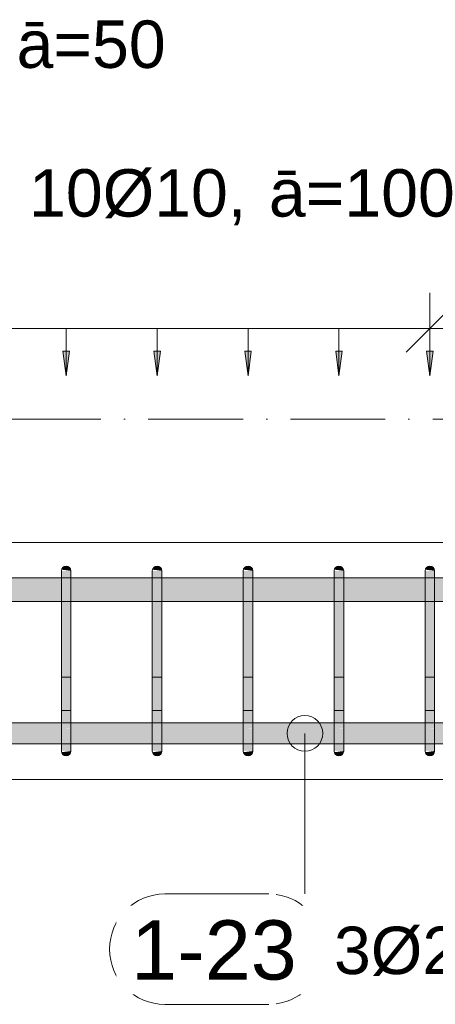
# Model space of a CAD drawing. Header units: millimetres. Extents: x 4307 to 42792, y 1610 to 10025.
# Tile 139 of 256: x 21221 to 21659, y 5383 to 6421. Entities that reach past the tile are written whole.
import ezdxf

# ---------------------------------------------------------------- set-up
doc = ezdxf.new("R2010")
doc.units = ezdxf.units.MM
doc.linetypes.add('Čerchovaná', pattern=[150, 100, -25, 0, -25])
for name, color, linetype, lineweight in [('A-ANNO-DIMS', 211, 'Continuous', 5), ('A-ANNO-DIMS-25', 211, 'Continuous', 5), ('A-FLOR-LEVL', 51, 'Continuous', 5), ('S-BEAM', 12, 'Continuous', 9), ('S-RBAR', 171, 'Continuous', 5), ('S-RBAR-IDEN', 171, 'Continuous', 5)]:
    doc.layers.add(name, color=color, linetype=linetype, lineweight=lineweight)
doc.styles.add('Arial', font='arial.ttf', dxfattribs={"height": 50})
doc.styles.add('Arial_1', font='arial.ttf', dxfattribs={"height": 62.5})
doc.styles.add('ISOCPEUR_2', font='isocpeur.ttf', dxfattribs={"width": 0.8, "height": 50})
doc.dimstyles.new('Vnitřní', dxfattribs={"dimscale": 304.8, "dimtxt": 49.799059, "dimasz": 0.164042, "dimexe": 0.123031, "dimexo": 0.0625, "dimgap": 0, "dimtad": 1, "dimdec": 0, "dimzin": 0, "dimdsep": 46, "dimtxsty": 'ISOCPEUR_2', "dimblk1": 'OBLIQUE', "dimblk2": 'OBLIQUE', "dimsah": 1, "dimcen": 0.09, "dimdle": 0.123031, "dimazin": 0, "dimtfac": 1, "dimtdec": 4, "dimtix": 1, "dimtmove": 0, "dimatfit": 3, "dimfxl": 0.123031, "dimfxlon": 1, "dimtvp": 1, "dimtolj": 1, "dimtzin": 0, "dimarcsym": 2})
doc.dimstyles.new('Výztuž_kusy__řezy__2', dxfattribs={"dimscale": 304.8, "dimtxt": 0.18, "dimasz": 0, "dimexe": 0, "dimexo": 0.0625, "dimgap": 0.082021, "dimtad": 1, "dimdec": 0, "dimzin": 0, "dimdsep": 46, "dimtxsty": 'Arial_1', "dimblk1": 'NONE', "dimblk2": 'NONE', "dimsah": 1, "dimcen": 0.09, "dimazin": 0, "dimtfac": 1, "dimtdec": 4, "dimtix": 1, "dimtmove": 0, "dimatfit": 3, "dimfxl": 0.164042, "dimfxlon": 1, "dimtvp": 1, "dimtfill": 1, "dimtolj": 1, "dimtzin": 0, "dimarcsym": 2})

# ---------------------------------------------------------------- blocks, each defined once
blk = doc.blocks.new('DIMBLOCK382-V1')
at = {"layer": 'A-ANNO-DIMS-25'}
for points in [[(21557.6, 6045.5), (21561.1, 6071.8), (21554.2, 6071.8)], [(21653.6, 6045.5), (21657, 6071.8), (21650.1, 6071.8)]]:
    blk.add_hatch(color=256, dxfattribs=at).paths.add_polyline_path(points)
for p, q in [((21653.6, 6095.5), (21557.6, 6095.5)), ((21557.6, 6095.5), (21557.6, 6095.5)), ((21557.6, 6095.5), (21557.6, 6045.5)), ((21653.6, 6095.5), (21653.6, 6095.5)), ((21653.6, 6095.5), (21653.6, 6045.5)), ((21561.1, 6071.8), (21554.2, 6071.8)), ((21554.2, 6071.8), (21557.6, 6045.5)), ((21557.6, 6045.5), (21561.1, 6071.8)), ((21657, 6071.8), (21650.1, 6071.8)), ((21650.1, 6071.8), (21653.6, 6045.5)), ((21653.6, 6045.5), (21657, 6071.8))]:
    blk.add_line(p, q, dxfattribs=at)
blk = doc.blocks.new('_None')
blk = doc.blocks.new('DIMBLOCK383-V1')
at = {"layer": 'A-ANNO-DIMS-25'}
for points in [[(21461.7, 6045.5), (21465.1, 6071.8), (21458.2, 6071.8)], [(21557.6, 6045.5), (21561.1, 6071.8), (21554.2, 6071.8)]]:
    blk.add_hatch(color=256, dxfattribs=at).paths.add_polyline_path(points)
for p, q in [((21557.6, 6095.5), (21461.7, 6095.5)), ((21461.7, 6095.5), (21461.7, 6095.5)), ((21461.7, 6095.5), (21461.7, 6045.5)), ((21557.6, 6095.5), (21557.6, 6095.5)), ((21557.6, 6095.5), (21557.6, 6045.5)), ((21465.1, 6071.8), (21458.2, 6071.8)), ((21458.2, 6071.8), (21461.7, 6045.5)), ((21461.7, 6045.5), (21465.1, 6071.8)), ((21561.1, 6071.8), (21554.2, 6071.8)), ((21554.2, 6071.8), (21557.6, 6045.5)), ((21557.6, 6045.5), (21561.1, 6071.8))]:
    blk.add_line(p, q, dxfattribs=at)
blk = doc.blocks.new('DIMBLOCK384-V1')
at = {"layer": 'A-ANNO-DIMS-25'}
for points in [[(21365.7, 6045.5), (21369.2, 6071.8), (21362.3, 6071.8)], [(21461.7, 6045.5), (21465.1, 6071.8), (21458.2, 6071.8)]]:
    blk.add_hatch(color=256, dxfattribs=at).paths.add_polyline_path(points)
for p, q in [((21461.7, 6095.5), (21365.7, 6095.5)), ((21365.7, 6095.5), (21365.7, 6095.5)), ((21365.7, 6095.5), (21365.7, 6045.5)), ((21461.7, 6095.5), (21461.7, 6095.5)), ((21461.7, 6095.5), (21461.7, 6045.5)), ((21369.2, 6071.8), (21362.3, 6071.8)), ((21362.3, 6071.8), (21365.7, 6045.5)), ((21365.7, 6045.5), (21369.2, 6071.8)), ((21465.1, 6071.8), (21458.2, 6071.8)), ((21458.2, 6071.8), (21461.7, 6045.5)), ((21461.7, 6045.5), (21465.1, 6071.8))]:
    blk.add_line(p, q, dxfattribs=at)
blk = doc.blocks.new('DIMBLOCK385-V1')
at = {"layer": 'A-ANNO-DIMS-25'}
for points in [[(21269.8, 6045.5), (21273.2, 6071.8), (21266.3, 6071.8)], [(21365.7, 6045.5), (21369.2, 6071.8), (21362.3, 6071.8)]]:
    blk.add_hatch(color=256, dxfattribs=at).paths.add_polyline_path(points)
for p, q in [((21365.7, 6095.5), (21269.8, 6095.5)), ((21269.8, 6095.5), (21269.8, 6095.5)), ((21269.8, 6095.5), (21269.8, 6045.5)), ((21365.7, 6095.5), (21365.7, 6095.5)), ((21365.7, 6095.5), (21365.7, 6045.5)), ((21273.2, 6071.8), (21266.3, 6071.8)), ((21266.3, 6071.8), (21269.8, 6045.5)), ((21269.8, 6045.5), (21273.2, 6071.8)), ((21369.2, 6071.8), (21362.3, 6071.8)), ((21362.3, 6071.8), (21365.7, 6045.5)), ((21365.7, 6045.5), (21369.2, 6071.8))]:
    blk.add_line(p, q, dxfattribs=at)
blk = doc.blocks.new('DIMBLOCK386-V1')
at = {"layer": 'A-ANNO-DIMS-25'}
for points in [[(21173.8, 6045.5), (21177.3, 6071.8), (21170.4, 6071.8)], [(21269.8, 6045.5), (21273.2, 6071.8), (21266.3, 6071.8)]]:
    blk.add_hatch(color=256, dxfattribs=at).paths.add_polyline_path(points)
for p, q in [((21269.8, 6095.5), (21173.8, 6095.5)), ((21173.8, 6095.5), (21173.8, 6095.5)), ((21173.8, 6095.5), (21173.8, 6045.5)), ((21269.8, 6095.5), (21269.8, 6095.5)), ((21269.8, 6095.5), (21269.8, 6045.5)), ((21177.3, 6071.8), (21170.4, 6071.8)), ((21170.4, 6071.8), (21173.8, 6045.5)), ((21173.8, 6045.5), (21177.3, 6071.8)), ((21273.2, 6071.8), (21266.3, 6071.8)), ((21266.3, 6071.8), (21269.8, 6045.5)), ((21269.8, 6045.5), (21273.2, 6071.8))]:
    blk.add_line(p, q, dxfattribs=at)
blk = doc.blocks.new('DIMBLOCK391-V1')
at = {"layer": 'A-ANNO-DIMS-25'}
for points in [[(20790, 6045.5), (20793.5, 6071.8), (20786.5, 6071.8)], [(20886, 6045.5), (20889.4, 6071.8), (20882.5, 6071.8)], [(20981.9, 6045.5), (20985.4, 6071.8), (20978.4, 6071.8)], [(21077.9, 6045.5), (21081.3, 6071.8), (21074.4, 6071.8)], [(21173.8, 6045.5), (21177.3, 6071.8), (21170.4, 6071.8)], [(21269.8, 6045.5), (21273.2, 6071.8), (21266.3, 6071.8)], [(21365.7, 6045.5), (21369.2, 6071.8), (21362.3, 6071.8)], [(21461.7, 6045.5), (21465.1, 6071.8), (21458.2, 6071.8)], [(21557.6, 6045.5), (21561.1, 6071.8), (21554.2, 6071.8)], [(21653.6, 6045.5), (21657, 6071.8), (21650.1, 6071.8)]]:
    blk.add_hatch(color=256, dxfattribs=at).paths.add_polyline_path(points)
for p, q in [((21653.6, 6095.5), (20790, 6095.5)), ((20886, 6095.5), (20790, 6095.5)), ((20790, 6095.5), (20790, 6095.5)), ((20790, 6095.5), (20790, 6045.5)), ((20981.9, 6095.5), (20886, 6095.5)), ((20886, 6095.5), (20886, 6095.5)), ((20886, 6095.5), (20886, 6045.5)), ((21077.9, 6095.5), (20981.9, 6095.5)), ((20981.9, 6095.5), (20981.9, 6095.5)), ((20981.9, 6095.5), (20981.9, 6045.5)), ((21173.8, 6095.5), (21077.9, 6095.5)), ((21077.9, 6095.5), (21077.9, 6095.5)), ((21077.9, 6095.5), (21077.9, 6045.5)), ((21269.8, 6095.5), (21173.8, 6095.5)), ((21173.8, 6095.5), (21173.8, 6095.5)), ((21173.8, 6095.5), (21173.8, 6045.5)), ((21365.7, 6095.5), (21269.8, 6095.5)), ((21269.8, 6095.5), (21269.8, 6095.5)), ((21269.8, 6095.5), (21269.8, 6045.5)), ((21461.7, 6095.5), (21365.7, 6095.5)), ((21365.7, 6095.5), (21365.7, 6095.5)), ((21365.7, 6095.5), (21365.7, 6045.5)), ((21557.6, 6095.5), (21461.7, 6095.5)), ((21461.7, 6095.5), (21461.7, 6095.5)), ((21461.7, 6095.5), (21461.7, 6045.5)), ((21653.6, 6095.5), (21557.6, 6095.5)), ((21557.6, 6095.5), (21557.6, 6095.5)), ((21557.6, 6095.5), (21557.6, 6045.5)), ((21653.6, 6095.5), (21653.6, 6095.5)), ((21653.6, 6095.5), (21653.6, 6045.5)), ((20793.5, 6071.8), (20786.5, 6071.8)), ((20786.5, 6071.8), (20790, 6045.5)), ((20790, 6045.5), (20793.5, 6071.8)), ((20889.4, 6071.8), (20882.5, 6071.8)), ((20882.5, 6071.8), (20886, 6045.5)), ((20886, 6045.5), (20889.4, 6071.8)), ((20985.4, 6071.8), (20978.4, 6071.8)), ((20978.4, 6071.8), (20981.9, 6045.5)), ((20981.9, 6045.5), (20985.4, 6071.8)), ((21081.3, 6071.8), (21074.4, 6071.8)), ((21074.4, 6071.8), (21077.9, 6045.5)), ((21077.9, 6045.5), (21081.3, 6071.8)), ((21177.3, 6071.8), (21170.4, 6071.8)), ((21170.4, 6071.8), (21173.8, 6045.5)), ((21173.8, 6045.5), (21177.3, 6071.8)), ((21273.2, 6071.8), (21266.3, 6071.8)), ((21266.3, 6071.8), (21269.8, 6045.5)), ((21269.8, 6045.5), (21273.2, 6071.8)), ((21369.2, 6071.8), (21362.3, 6071.8)), ((21362.3, 6071.8), (21365.7, 6045.5)), ((21365.7, 6045.5), (21369.2, 6071.8)), ((21465.1, 6071.8), (21458.2, 6071.8)), ((21458.2, 6071.8), (21461.7, 6045.5)), ((21461.7, 6045.5), (21465.1, 6071.8)), ((21561.1, 6071.8), (21554.2, 6071.8)), ((21554.2, 6071.8), (21557.6, 6045.5)), ((21557.6, 6045.5), (21561.1, 6071.8)), ((21657, 6071.8), (21650.1, 6071.8)), ((21650.1, 6071.8), (21653.6, 6045.5)), ((21653.6, 6045.5), (21657, 6071.8))]:
    blk.add_line(p, q, dxfattribs=at)
blk = doc.blocks.new('DIMBLOCK434-V1')
at = {"layer": 'A-ANNO-DIMS-25'}
for p, q in [((21653.6, 6095.5), (21653.6, 6133)), ((21812.9, 6095.5), (21812.9, 6133)), ((21653.6, 6095.5), (21678.6, 6120.5)), ((21812.9, 6095.5), (21837.9, 6120.5)), ((21616.1, 6095.5), (21850.4, 6095.5)), ((21653.6, 6095.5), (21628.6, 6070.5)), ((21653.6, 6095.5), (21653.6, 6058)), ((21812.9, 6095.5), (21787.9, 6070.5)), ((21812.9, 6095.5), (21812.9, 6058))]:
    blk.add_line(p, q, dxfattribs=at)
at = {"layer": 'A-ANNO-DIMS-25', "color": 0, "insert": (21695.4, 6160.8), "char_height": 50, "width": 90.788, "attachment_point": 1, "line_spacing_factor": 1.149209, "style": 'ISOCPEUR_2'}
blk.add_mtext('159', dxfattribs=at)
blk = doc.blocks.new('_Oblique')
at = {"color": 0, "linetype": 'ByBlock', "lineweight": -2}
blk.add_line((-0.5, -0.5), (0.5, 0.5), dxfattribs=at)
blk = doc.blocks.new('Popisek výztuže - _Typ_ množství_PRAVÝ-500031-V1')
at = {"layer": 'S-RBAR-IDEN'}
for p, q in [((6694.5, 8583.8), (6584.8, 8583.8)), ((6584.8, 8467.4), (6694.5, 8467.4))]:
    blk.add_line(p, q, dxfattribs=at)
for centre, start, end in [((6584.8, 8525.6), 90, 270), ((6694.5, 8525.6), 277.6434, 82.3566)]:
    blk.add_arc(centre, 58.2, start, end, dxfattribs=at)

msp = doc.modelspace()

# ---------------------------------------------------------------- hatches: boundary and pattern name
at = {"layer": 'S-RBAR'}
for points in [[(21274.8, 5815), (21274.8, 5840), (21264.8, 5840), (21264.8, 5815)], [(21274.8, 5840), (21274.6, 5841.3), (21274.1, 5842.5), (21273.3, 5843.5), (21272.3, 5844.3), (21271.1, 5844.8), (21269.8, 5845), (21268.5, 5844.8), (21267.3, 5844.3), (21266.2, 5843.5), (21265.4, 5842.5), (21264.9, 5841.3), (21274.6, 5840)], [(21360.7, 5815), (21370.7, 5815), (21370.7, 5840), (21360.7, 5840), (21360.7, 5819.5)], [(21370.7, 5840), (21370.5, 5841.3), (21369.6, 5843), (21369.3, 5843.5), (21368.2, 5844.3), (21367, 5844.8), (21365.7, 5845), (21364.4, 5844.8), (21363.2, 5844.3), (21362.2, 5843.5), (21361.4, 5842.5), (21360.9, 5841.3), (21369.6, 5840.1)], [(21466.7, 5815), (21466.7, 5840), (21456.7, 5840), (21456.7, 5815)], [(21466.7, 5840), (21466.5, 5841.3), (21466, 5842.5), (21465.2, 5843.5), (21464.2, 5844.3), (21463, 5844.8), (21461.7, 5845), (21460.4, 5844.8), (21459.2, 5844.3), (21458.1, 5843.5), (21457.3, 5842.5), (21456.8, 5841.3), (21466.5, 5840)], [(21562.6, 5815), (21562.6, 5840), (21552.6, 5840), (21552.6, 5815)], [(21562.6, 5840), (21562.5, 5841.3), (21562, 5842.5), (21561.2, 5843.5), (21560.1, 5844.3), (21558.9, 5844.8), (21557.6, 5845), (21556.3, 5844.8), (21555.1, 5844.3), (21554.1, 5843.5), (21553.3, 5842.5), (21552.8, 5841.3), (21562.5, 5840)], [(21658.6, 5815), (21658.6, 5840), (21648.6, 5840), (21648.6, 5815)], [(21658.6, 5840), (21658.4, 5841.3), (21657.9, 5842.5), (21657.1, 5843.5), (21656.1, 5844.3), (21654.9, 5844.8), (21653.6, 5845), (21652.3, 5844.8), (21651.1, 5844.3), (21650, 5843.5), (21649.2, 5842.5), (21648.7, 5841.3), (21658.4, 5840)], [(21274.8, 5675), (21274.8, 5815), (21264.8, 5815), (21264.8, 5675)], [(21369.6, 5675), (21370.7, 5675), (21370.7, 5815), (21360.7, 5815), (21360.7, 5675)], [(21456.7, 5675), (21466.7, 5675), (21466.7, 5815), (21456.7, 5815), (21456.7, 5690.4)], [(21562.6, 5675), (21562.6, 5815), (21552.6, 5815), (21552.6, 5675)], [(21658.6, 5675), (21658.6, 5815), (21648.6, 5815), (21648.6, 5675)], [(21269.8, 5645), (21271.1, 5645.2), (21272.3, 5645.7), (21273.3, 5646.5), (21274.1, 5647.5), (21274.6, 5648.7), (21274.6, 5650), (21264.9, 5648.7), (21265.4, 5647.5), (21266.2, 5646.5), (21267.3, 5645.7), (21268.5, 5645.2)], [(21365.7, 5645), (21367, 5645.2), (21368.2, 5645.7), (21369.6, 5647), (21370, 5647.5), (21370.5, 5648.7), (21370.7, 5650), (21360.9, 5648.7), (21361.4, 5647.5), (21362.2, 5646.5), (21363.2, 5645.7), (21364.4, 5645.2)], [(21461.7, 5645), (21463, 5645.2), (21464.2, 5645.7), (21465.2, 5646.5), (21466, 5647.5), (21466.5, 5648.7), (21466.5, 5650), (21456.8, 5648.7), (21457.3, 5647.5), (21458.1, 5646.5), (21459.2, 5645.7), (21460.4, 5645.2)], [(21557.6, 5645), (21558.9, 5645.2), (21560.1, 5645.7), (21561.2, 5646.5), (21562, 5647.5), (21562.5, 5648.7), (21562.5, 5650), (21552.8, 5648.7), (21553.3, 5647.5), (21554.1, 5646.5), (21555.1, 5645.7), (21556.3, 5645.2)], [(21653.6, 5645), (21654.9, 5645.2), (21656.1, 5645.7), (21657.1, 5646.5), (21657.9, 5647.5), (21658.4, 5648.7), (21658.4, 5650), (21648.7, 5648.7), (21649.2, 5647.5), (21650, 5646.5), (21651.1, 5645.7), (21652.3, 5645.2)]]:
    msp.add_hatch(color=7, dxfattribs=at).paths.add_polyline_path(points)
h = msp.add_hatch(color=7, dxfattribs=at)
h.paths.add_polyline_path([(19547, 5807.8), (19547, 5832.8), (19460.9, 5832.8), (19460.9, 5807.8), (19484.8, 5807.8)])
h.paths.add_polyline_path([(22355.4, 5807.8), (22355.4, 5832.8), (22182.9, 5832.8), (22182.9, 5807.8), (22351.3, 5807.8)])
h.paths.add_polyline_path([(17685, 5807.8), (17848.6, 5807.8), (17848.6, 5832.8), (17685, 5832.8)])
h.paths.add_polyline_path([(19563.4, 5807.8), (19643, 5807.8), (19643, 5832.8), (19557, 5832.8), (19557, 5807.8)])
h.paths.add_polyline_path([(19653, 5807.8), (19739, 5807.8), (19739, 5832.8), (19653, 5832.8), (19653, 5815)])
h.paths.add_polyline_path([(19749, 5807.8), (19835, 5807.8), (19835, 5832.8), (19749, 5832.8), (19749, 5815)])
h.paths.add_polyline_path([(21055.5, 5807.8), (21072.9, 5807.8), (21072.9, 5832.8), (20986.9, 5832.8), (20986.9, 5807.8)])
h.paths.add_polyline_path([(22172.9, 5807.8), (22172.9, 5832.8), (22000.4, 5832.8), (22000.4, 5807.8), (22155, 5807.8)])
h.paths.add_polyline_path([(19450.9, 5807.8), (19450.9, 5832.8), (19364.9, 5832.8), (19364.9, 5807.8), (19406.3, 5807.8)])
h.paths.add_polyline_path([(17858.6, 5807.8), (18037.7, 5807.8), (18037.7, 5832.8), (17858.6, 5832.8), (17858.6, 5815)])
h.paths.add_polyline_path([(19845, 5807.8), (19935, 5807.8), (19935, 5832.8), (19845, 5832.8), (19845, 5815)])
h.paths.add_polyline_path([(18596.8, 5807.8), (18682.8, 5807.8), (18682.8, 5832.8), (18596.8, 5832.8), (18596.8, 5815)])
h.paths.add_polyline_path([(19945, 5807.8), (19985, 5807.8), (19985, 5832.8), (19945, 5832.8), (19945, 5815)])
h.paths.add_polyline_path([(21082.9, 5807.8), (21168.8, 5807.8), (21168.8, 5832.8), (21082.9, 5832.8), (21082.9, 5815)])
h.paths.add_polyline_path([(19354.9, 5807.8), (19354.9, 5832.8), (19268.9, 5832.8), (19268.9, 5807.8), (19327.8, 5807.8)])
h.paths.add_polyline_path([(18542.4, 5807.8), (18586.8, 5807.8), (18586.8, 5832.8), (18425.9, 5832.8), (18425.9, 5807.8), (18463.9, 5807.8)])
h.paths.add_polyline_path([(21990.4, 5807.8), (21990.4, 5832.8), (21817.9, 5832.8), (21817.9, 5807.8), (21958.6, 5807.8)])
h.paths.add_polyline_path([(19995, 5807.8), (20035, 5807.8), (20035, 5832.8), (19995, 5832.8), (19995, 5815)])
h.paths.add_polyline_path([(20045, 5807.8), (20085, 5807.8), (20085, 5832.8), (20045, 5832.8), (20045, 5815)])
h.paths.add_polyline_path([(21178.8, 5807.8), (21264.8, 5807.8), (21264.8, 5832.8), (21178.8, 5832.8), (21178.8, 5815)])
h.paths.add_polyline_path([(21807.9, 5807.8), (21807.9, 5832.8), (21658.6, 5832.8), (21658.6, 5807.8), (21801.6, 5807.8)])
h.paths.add_polyline_path([(19258.9, 5807.8), (19258.9, 5832.8), (19172.9, 5832.8), (19172.9, 5807.8), (19249.2, 5807.8)])
h.paths.add_polyline_path([(18047.7, 5807.8), (18226.8, 5807.8), (18226.8, 5832.8), (18047.7, 5832.8), (18047.7, 5815)])
h.paths.add_polyline_path([(20095, 5807.8), (20135, 5807.8), (20135, 5832.8), (20095, 5832.8), (20095, 5815)])
h.paths.add_polyline_path([(20145, 5807.8), (20185, 5807.8), (20185, 5832.8), (20145, 5832.8), (20145, 5815)])
h.paths.add_polyline_path([(21648.6, 5807.8), (21648.6, 5832.8), (21562.6, 5832.8), (21562.6, 5807.8), (21644.5, 5807.8)])
h.paths.add_polyline_path([(20195, 5807.8), (20235, 5807.8), (20235, 5832.8), (20195, 5832.8), (20195, 5815)])
h.paths.add_polyline_path([(20245, 5807.8), (20285, 5807.8), (20285, 5832.8), (20245, 5832.8), (20245, 5815)])
h.paths.add_polyline_path([(19162.9, 5807.8), (19162.9, 5832.8), (19076.9, 5832.8), (19076.9, 5807.8), (19092.2, 5807.8)])
h.paths.add_polyline_path([(20295, 5807.8), (20335, 5807.8), (20335, 5832.8), (20295, 5832.8), (20295, 5815)])
h.paths.add_polyline_path([(19066.9, 5807.8), (19066.9, 5832.8), (18980.9, 5832.8), (18980.9, 5807.8), (19013.6, 5807.8)])
h.paths.add_polyline_path([(21552.6, 5807.8), (21552.6, 5832.8), (21466.7, 5832.8), (21466.7, 5807.8), (21526.7, 5807.8)])
h.paths.add_polyline_path([(20345, 5807.8), (20385, 5807.8), (20385, 5832.8), (20345, 5832.8), (20345, 5815)])
h.paths.add_polyline_path([(20395, 5807.8), (20435, 5807.8), (20435, 5832.8), (20395, 5832.8), (20395, 5815)])
h.paths.add_polyline_path([(18970.9, 5807.8), (18970.9, 5832.8), (18884.8, 5832.8), (18884.8, 5807.8), (18935.1, 5807.8)])
h.paths.add_polyline_path([(20445, 5807.8), (20485, 5807.8), (20485, 5832.8), (20445, 5832.8), (20445, 5815)])
h.paths.add_polyline_path([(21456.7, 5807.8), (21456.7, 5832.8), (21370.7, 5832.8), (21370.7, 5807.8), (21448.2, 5807.8)])
h.paths.add_polyline_path([(18236.8, 5807.8), (18415.9, 5807.8), (18415.9, 5832.8), (18236.8, 5832.8), (18236.8, 5815)])
h.paths.add_polyline_path([(20495, 5807.8), (20535, 5807.8), (20535, 5832.8), (20495, 5832.8), (20495, 5815)])
h.paths.add_polyline_path([(18874.8, 5807.8), (18874.8, 5832.8), (18788.8, 5832.8), (18788.8, 5807.8), (18856.6, 5807.8)])
h.paths.add_polyline_path([(20545, 5807.8), (20585, 5807.8), (20585, 5832.8), (20545, 5832.8), (20545, 5815)])
h.paths.add_polyline_path([(20595, 5807.8), (20635, 5807.8), (20635, 5832.8), (20595, 5832.8), (20595, 5815)])
h.paths.add_polyline_path([(18778.8, 5807.8), (18778.8, 5832.8), (18692.8, 5832.8), (18692.8, 5807.8), (18778, 5807.8)])
h.paths.add_polyline_path([(21360.7, 5807.8), (21360.7, 5832.8), (21274.8, 5832.8), (21274.8, 5807.8), (21291.1, 5807.8)])
h.paths.add_polyline_path([(20645, 5807.8), (20685, 5807.8), (20685, 5832.8), (20645, 5832.8), (20645, 5815)])
h.paths.add_polyline_path([(20695, 5807.8), (20785, 5807.8), (20785, 5832.8), (20695, 5832.8), (20695, 5815)])
h.paths.add_polyline_path([(20795, 5807.8), (20881, 5807.8), (20881, 5832.8), (20795, 5832.8), (20795, 5815)])
h.paths.add_polyline_path([(20891, 5807.8), (20976.9, 5807.8), (20976.9, 5832.8), (20891, 5832.8), (20891, 5815)])
h = msp.add_hatch(color=7, dxfattribs=at)
h.paths.add_polyline_path([(20785, 5657.6), (20785, 5679.6), (20695, 5679.6), (20695, 5657.6), (20780.6, 5657.6)])
h.paths.add_polyline_path([(21762.3, 5657.6), (21807.9, 5657.9), (21807.9, 5679.6), (21658.6, 5679.6), (21658.6, 5657.6), (21683.8, 5657.6)])
h.paths.add_polyline_path([(21648.6, 5657.6), (21648.6, 5679.6), (21562.6, 5679.6), (21562.6, 5657.6), (21644.5, 5657.6)])
h.paths.add_polyline_path([(21817.9, 5657.6), (21990.4, 5657.9), (21990.4, 5679.6), (21817.9, 5679.6), (21817.9, 5657.9)])
h.paths.add_polyline_path([(22000.4, 5657.6), (22172.9, 5657.9), (22172.9, 5679.6), (22000.4, 5679.6), (22000.4, 5657.9)])
h.paths.add_polyline_path([(24605, 5657.6), (24605, 5665.2), (24602.8, 5660), (24601, 5657.6), (24602.8, 5657.6)])
h.paths.add_polyline_path([(21552.6, 5657.6), (21552.6, 5679.6), (21466.7, 5679.6), (21466.7, 5657.6), (21526.7, 5657.6)])
h.paths.add_polyline_path([(22182.9, 5657.6), (22355.4, 5657.9), (22355.4, 5679.6), (22182.9, 5679.6), (22182.9, 5657.9)])
h.paths.add_polyline_path([(20345, 5657.6), (20385, 5657.9), (20385, 5679.6), (20345, 5679.6), (20345, 5657.9)])
h.paths.add_polyline_path([(22365.4, 5657.6), (22537.9, 5657.9), (22537.9, 5679.6), (22365.4, 5679.6), (22365.4, 5657.9)])
h.paths.add_polyline_path([(21456.7, 5657.6), (21456.7, 5679.6), (21370.7, 5679.6), (21370.7, 5657.6), (21448.2, 5657.6)])
h.paths.add_polyline_path([(24569.9, 5657.6), (24586.9, 5657.7), (24591, 5660.9), (24594.2, 5665), (24596.2, 5669.8), (24596.9, 5675), (24596.9, 5679.6), (24569.3, 5679.6), (24569.3, 5657.6)])
h.paths.add_polyline_path([(24559.3, 5657.6), (24559.3, 5679.6), (24520.7, 5679.6), (24520.7, 5657.6), (24550.2, 5657.6)])
h.paths.add_polyline_path([(22547.9, 5657.6), (22720.4, 5657.9), (22720.4, 5679.6), (22547.9, 5679.6), (22547.9, 5657.9)])
h.paths.add_polyline_path([(22730.4, 5657.6), (22902.9, 5657.9), (22902.9, 5679.6), (22730.4, 5679.6), (22730.4, 5657.9)])
h.paths.add_polyline_path([(21360.7, 5657.6), (21360.7, 5679.6), (21274.8, 5679.6), (21274.8, 5657.6), (21330.4, 5657.6)])
h.paths.add_polyline_path([(22912.9, 5657.6), (23061.4, 5657.9), (23061.4, 5679.6), (22912.9, 5679.6), (22912.9, 5657.9)])
h.paths.add_polyline_path([(24510.7, 5657.6), (24510.7, 5679.6), (24472.1, 5679.6), (24472.1, 5657.6)])
h.paths.add_polyline_path([(21264.8, 5657.6), (21264.8, 5679.6), (21178.8, 5679.6), (21178.8, 5657.6), (21251.8, 5657.6)])
h.paths.add_polyline_path([(23071.4, 5657.6), (23157.4, 5657.9), (23157.4, 5679.6), (23071.4, 5679.6), (23071.4, 5657.9)])
h.paths.add_polyline_path([(23167.4, 5657.6), (23253.3, 5657.9), (23253.3, 5679.6), (23167.4, 5679.6), (23167.4, 5657.9)])
h.paths.add_polyline_path([(20327.7, 5657.6), (20335, 5657.9), (20335, 5679.6), (20327.7, 5679.6), (20327.7, 5657.9)])
h.paths.add_polyline_path([(21168.8, 5657.6), (21168.8, 5679.6), (21082.9, 5679.6), (21082.9, 5657.6), (21134, 5657.6)])
h.paths.add_polyline_path([(24462.1, 5657.6), (24462.1, 5679.6), (24423.5, 5679.6), (24423.5, 5657.6), (24432.4, 5657.6)])
h.paths.add_polyline_path([(23263.3, 5657.6), (23349.3, 5657.9), (23349.3, 5679.6), (23263.3, 5679.6), (23263.3, 5657.9)])
h.paths.add_polyline_path([(21072.9, 5657.6), (21072.9, 5679.6), (20986.9, 5679.6), (20986.9, 5657.6), (21055.5, 5657.6)])
h.paths.add_polyline_path([(23359.3, 5657.6), (23445.2, 5657.9), (23445.2, 5679.6), (23359.3, 5679.6), (23359.3, 5657.9)])
h.paths.add_polyline_path([(24413.5, 5657.6), (24413.5, 5679.6), (24375, 5679.6), (24375, 5657.6), (24393.2, 5657.6)])
h.paths.add_polyline_path([(23455.2, 5657.6), (23541.2, 5657.9), (23541.2, 5679.6), (23455.2, 5679.6), (23455.2, 5657.9)])
h.paths.add_polyline_path([(23551.2, 5657.6), (23637.1, 5657.9), (23637.1, 5679.6), (23551.2, 5679.6), (23551.2, 5657.9)])
h.paths.add_polyline_path([(20976.9, 5657.6), (20976.9, 5679.6), (20891, 5679.6), (20891, 5657.6), (20937.7, 5657.6)])
h.paths.add_polyline_path([(20395, 5657.6), (20435, 5657.9), (20435, 5679.6), (20395, 5679.6), (20395, 5657.9)])
h.paths.add_polyline_path([(20881, 5657.6), (20881, 5679.6), (20795, 5679.6), (20795, 5657.6), (20859.2, 5657.6)])
h.paths.add_polyline_path([(24365, 5657.6), (24365, 5679.6), (24326.4, 5679.6), (24326.4, 5657.6), (24353.9, 5657.6)])
h.paths.add_polyline_path([(23647.1, 5657.6), (23733.1, 5657.9), (23733.1, 5679.6), (23647.1, 5679.6), (23647.1, 5657.9)])
h.paths.add_polyline_path([(23743.1, 5657.6), (23829, 5657.9), (23829, 5679.6), (23743.1, 5679.6), (23743.1, 5657.9)])
h.paths.add_polyline_path([(20445, 5657.6), (20485, 5657.9), (20485, 5679.6), (20445, 5679.6), (20445, 5657.9)])
h.paths.add_polyline_path([(23839, 5657.6), (23925, 5657.9), (23925, 5679.6), (23839, 5679.6), (23839, 5657.9)])
h.paths.add_polyline_path([(23935, 5657.6), (24025, 5657.9), (24025, 5679.6), (23935, 5679.6), (23935, 5657.9)])
h.paths.add_polyline_path([(20685, 5657.6), (20685, 5679.6), (20645, 5679.6), (20645, 5657.6), (20662.8, 5657.6)])
h.paths.add_polyline_path([(24316.4, 5657.6), (24316.4, 5679.6), (24277.8, 5679.6), (24277.8, 5657.6), (24314.6, 5657.6)])
h.paths.add_polyline_path([(24035, 5657.6), (24073.6, 5657.9), (24073.6, 5679.6), (24035, 5679.6), (24035, 5657.9)])
h.paths.add_polyline_path([(20635, 5657.6), (20635, 5679.6), (20595, 5679.6), (20595, 5657.6), (20623.6, 5657.6)])
h.paths.add_polyline_path([(24083.6, 5657.6), (24122.1, 5657.9), (24122.1, 5679.6), (24083.6, 5679.6), (24083.6, 5657.9)])
h.paths.add_polyline_path([(24132.1, 5657.6), (24162.7, 5657.6), (24160.5, 5660.9), (24157.9, 5667.2), (24156.9, 5675), (24156.9, 5679.6), (24132.1, 5679.6), (24132.1, 5657.9)])
h.paths.add_polyline_path([(20585, 5657.6), (20585, 5679.6), (20545, 5679.6), (20545, 5657.6), (20584.3, 5657.6)])
h.paths.add_polyline_path([(20495, 5657.6), (20535, 5657.9), (20535, 5679.6), (20495, 5679.6), (20495, 5657.9)])
h.paths.add_polyline_path([(24180.7, 5657.6), (24196.9, 5657.7), (24201.9, 5661.7), (24219.3, 5679.1), (24219.3, 5679.6), (24180.7, 5679.6), (24180.7, 5657.7)])
h.paths.add_polyline_path([(24267.8, 5657.6), (24267.8, 5679.6), (24233.9, 5679.6), (24229.3, 5675), (24229.3, 5657.6), (24243.4, 5657.6)])
h.paths.add_polyline_path([(24211.9, 5657.6), (24219.3, 5657.9), (24219.3, 5665), (24216.5, 5662.2)])
h.paths.add_polyline_path([(24170.7, 5663.5), (24170.7, 5679.6), (24167.5, 5679.6), (24166.9, 5675), (24167.5, 5669.8), (24169.5, 5665), (24170.4, 5663.8)])
h = msp.add_hatch(color=7, dxfattribs=at)
h.paths.add_polyline_path([(21274.8, 5653.1), (21274.8, 5653.7), (21273.4, 5653.9), (21272.6, 5653.5)])
h.paths.add_polyline_path([(21269.3, 5655.5), (21267.6, 5657.5), (21264.8, 5657.9), (21264.8, 5656.8)])
h.paths.add_polyline_path([(21274.8, 5661.7), (21274.8, 5663.4), (21264.8, 5665.4), (21269.5, 5661.9)])
h.paths.add_polyline_path([(21264.8, 5674), (21274.8, 5674.2), (21274.8, 5675), (21264.8, 5675)])
h = msp.add_hatch(color=7, dxfattribs=at)
h.paths.add_polyline_path([(21264.9, 5650), (21274.8, 5650), (21264.8, 5650.9), (21264.8, 5650)])
h.paths.add_polyline_path([(21274.8, 5650), (21274.8, 5653.1), (21272.6, 5653.5), (21273.4, 5653.9), (21274.8, 5653.7), (21274.8, 5661.7), (21270.2, 5662), (21264.8, 5665.4), (21264.8, 5658.1), (21267.7, 5657.3), (21269.3, 5655.5), (21264.8, 5656.8), (21264.9, 5651), (21266.9, 5650.9), (21271.1, 5650.4)])
h.paths.add_polyline_path([(21274.8, 5663.4), (21274.8, 5674.2), (21272.7, 5674), (21264.8, 5674), (21264.8, 5665.4)])
h = msp.add_hatch(color=7, dxfattribs=at)
h.paths.add_polyline_path([(21370.7, 5653.1), (21370.7, 5653.7), (21369.4, 5653.9), (21368.5, 5653.5), (21369.6, 5653.3)])
h.paths.add_polyline_path([(21365.2, 5655.5), (21363.5, 5657.5), (21360.7, 5657.9), (21360.7, 5656.8)])
h.paths.add_polyline_path([(21370.7, 5661.7), (21370.7, 5663.4), (21360.7, 5665.4), (21365.4, 5661.9), (21369.6, 5661.8)])
h.paths.add_polyline_path([(21368.7, 5674), (21370.7, 5674.2), (21370.7, 5675), (21360.7, 5675), (21360.7, 5674)])
h = msp.add_hatch(color=7, dxfattribs=at)
h.paths.add_polyline_path([(21370.7, 5650), (21370.7, 5653.1), (21368.5, 5653.5), (21369.6, 5653.9), (21370.7, 5653.7), (21370.7, 5661.7), (21366.2, 5662), (21360.7, 5665.4), (21360.7, 5658.1), (21363.7, 5657.3), (21365.2, 5655.5), (21360.7, 5656.8), (21360.9, 5651), (21362.8, 5650.9), (21369.6, 5650.1)])
h.paths.add_polyline_path([(21370.7, 5650), (21360.7, 5650.9), (21360.9, 5650), (21369.6, 5650)])
h.paths.add_polyline_path([(21370.7, 5663.4), (21370.7, 5674.2), (21368.7, 5674), (21360.7, 5674), (21360.7, 5665.4), (21369.6, 5663.7)])
h = msp.add_hatch(color=7, dxfattribs=at)
h.paths.add_polyline_path([(21466.7, 5653.1), (21466.7, 5653.7), (21465.3, 5653.9), (21464.5, 5653.5)])
h.paths.add_polyline_path([(21461.2, 5655.5), (21459.5, 5657.5), (21456.7, 5657.9), (21456.7, 5656.8)])
h.paths.add_polyline_path([(21466.7, 5661.7), (21466.7, 5663.4), (21456.7, 5665.4), (21461.4, 5661.9)])
h.paths.add_polyline_path([(21456.7, 5674), (21466.7, 5674.2), (21466.7, 5675), (21456.7, 5675)])
h = msp.add_hatch(color=7, dxfattribs=at)
h.paths.add_polyline_path([(21466.7, 5650), (21466.7, 5653.1), (21464.5, 5653.5), (21465.3, 5653.9), (21466.7, 5653.7), (21466.7, 5661.7), (21462.1, 5662), (21456.7, 5665.4), (21456.7, 5658.1), (21459.6, 5657.3), (21461.2, 5655.5), (21456.7, 5656.8), (21456.8, 5651), (21458.8, 5650.9), (21463, 5650.4)])
h.paths.add_polyline_path([(21456.7, 5650), (21466.7, 5650), (21456.7, 5650.9)])
h.paths.add_polyline_path([(21466.7, 5663.4), (21466.7, 5674.2), (21464.6, 5674), (21456.7, 5674), (21456.7, 5665.4)])
h = msp.add_hatch(color=7, dxfattribs=at)
h.paths.add_polyline_path([(21562.6, 5653.1), (21562.6, 5653.7), (21561.3, 5653.9), (21560.4, 5653.5)])
h.paths.add_polyline_path([(21557.1, 5655.5), (21555.5, 5657.5), (21552.6, 5657.9), (21552.6, 5656.8)])
h.paths.add_polyline_path([(21562.6, 5661.7), (21562.6, 5663.4), (21552.6, 5665.4), (21557.4, 5661.9)])
h.paths.add_polyline_path([(21552.6, 5674), (21562.6, 5674.2), (21562.6, 5675), (21552.6, 5675)])
h = msp.add_hatch(color=7, dxfattribs=at)
h.paths.add_polyline_path([(21552.8, 5650), (21562.6, 5650), (21552.6, 5650.9), (21552.6, 5650)])
h.paths.add_polyline_path([(21562.6, 5650), (21562.6, 5653.1), (21560.4, 5653.5), (21561.3, 5653.9), (21562.6, 5653.7), (21562.6, 5661.7), (21558.1, 5662), (21552.6, 5665.4), (21552.6, 5658.1), (21555.6, 5657.3), (21557.1, 5655.5), (21552.6, 5656.8), (21552.8, 5651), (21554.7, 5650.9), (21558.9, 5650.4)])
h.paths.add_polyline_path([(21562.6, 5663.4), (21562.6, 5674.2), (21560.6, 5674), (21552.6, 5674), (21552.6, 5665.4)])
h = msp.add_hatch(color=7, dxfattribs=at)
h.paths.add_polyline_path([(21658.6, 5653.1), (21658.6, 5653.7), (21657.2, 5653.9), (21656.4, 5653.5)])
h.paths.add_polyline_path([(21653.1, 5655.5), (21651.4, 5657.5), (21648.6, 5657.9), (21648.6, 5656.8)])
h.paths.add_polyline_path([(21658.6, 5661.7), (21658.6, 5663.4), (21648.6, 5665.4), (21653.3, 5661.9)])
h.paths.add_polyline_path([(21648.6, 5674), (21658.6, 5674.2), (21658.6, 5675), (21648.6, 5675)])
h = msp.add_hatch(color=7, dxfattribs=at)
h.paths.add_polyline_path([(21658.6, 5650), (21658.6, 5653.1), (21656.4, 5653.5), (21657.2, 5653.9), (21658.6, 5653.7), (21658.6, 5661.7), (21654, 5662), (21648.6, 5665.4), (21648.6, 5658.1), (21651.6, 5657.3), (21653.1, 5655.5), (21648.6, 5656.8), (21648.7, 5651), (21650.7, 5650.9), (21654.9, 5650.4)])
h.paths.add_polyline_path([(21648.6, 5650), (21658.6, 5650), (21648.6, 5650.9)])
h.paths.add_polyline_path([(21658.6, 5663.4), (21658.6, 5674.2), (21656.6, 5674), (21648.6, 5674), (21648.6, 5665.4)])

# ---------------------------------------------------------------- linework, layer by layer
at = {"layer": 'A-FLOR-LEVL', "linetype": 'Čerchovaná'}
msp.add_line((4395.1, 6000), (25778.9, 6000), dxfattribs=at)
at = {"layer": 'S-BEAM'}
for p, q in [((20490, 5870), (24230, 5870)), ((20490, 5870), (24130, 5870)), ((24230, 5620), (20490, 5620)), ((20490, 5620), (24130, 5620))]:
    msp.add_line(p, q, dxfattribs=at)
at = {"layer": 'S-RBAR'}
for p, q in [((21264.8, 5815), (21264.8, 5840)), ((21264.8, 5815), (21264.8, 5840)), ((21274.8, 5815), (21274.8, 5840)), ((21274.8, 5815), (21274.8, 5840)), ((21360.7, 5815), (21360.7, 5840)), ((21360.7, 5815), (21360.7, 5840)), ((21370.7, 5815), (21370.7, 5840)), ((21370.7, 5815), (21370.7, 5840)), ((21456.7, 5815), (21456.7, 5840)), ((21456.7, 5815), (21456.7, 5840)), ((21466.7, 5815), (21466.7, 5840)), ((21466.7, 5815), (21466.7, 5840)), ((21552.6, 5815), (21552.6, 5840)), ((21552.6, 5815), (21552.6, 5840)), ((21562.6, 5815), (21562.6, 5840)), ((21562.6, 5815), (21562.6, 5840)), ((21648.6, 5815), (21648.6, 5840)), ((21648.6, 5815), (21648.6, 5840)), ((21658.6, 5815), (21658.6, 5840)), ((21658.6, 5815), (21658.6, 5840)), ((17685, 5832.8), (22360, 5832.8)), ((17685, 5832.8), (22360, 5832.8)), ((17685, 5832.8), (22360, 5832.8)), ((21264.8, 5675), (21264.8, 5815)), ((21264.8, 5815), (21264.8, 5675)), ((21274.8, 5675), (21274.8, 5815)), ((21274.8, 5815), (21274.8, 5675)), ((21360.7, 5675), (21360.7, 5815)), ((21360.7, 5815), (21360.7, 5675)), ((21370.7, 5675), (21370.7, 5815)), ((21370.7, 5815), (21370.7, 5675)), ((21456.7, 5675), (21456.7, 5815)), ((21456.7, 5815), (21456.7, 5675)), ((21466.7, 5675), (21466.7, 5815)), ((21466.7, 5815), (21466.7, 5675)), ((21552.6, 5675), (21552.6, 5815)), ((21552.6, 5815), (21552.6, 5675)), ((21562.6, 5675), (21562.6, 5815)), ((21562.6, 5815), (21562.6, 5675)), ((21648.6, 5675), (21648.6, 5815)), ((21648.6, 5815), (21648.6, 5675)), ((21658.6, 5675), (21658.6, 5815)), ((21658.6, 5815), (21658.6, 5675)), ((17685, 5807.8), (22360, 5807.8)), ((17685, 5807.8), (22360, 5807.8)), ((17685, 5807.8), (22360, 5807.8)), ((21264.8, 5728), (21264.8, 5692.7)), ((21264.8, 5728), (21274.8, 5728)), ((21274.8, 5728), (21274.8, 5692.7)), ((21360.7, 5728), (21360.7, 5692.7)), ((21360.7, 5728), (21370.7, 5728)), ((21370.7, 5728), (21370.7, 5692.7)), ((21456.7, 5728), (21456.7, 5692.7)), ((21456.7, 5728), (21466.7, 5728)), ((21466.7, 5728), (21466.7, 5692.7)), ((21552.6, 5728), (21552.6, 5692.7)), ((21552.6, 5728), (21562.6, 5728)), ((21562.6, 5728), (21562.6, 5692.7)), ((21648.6, 5728), (21648.6, 5692.7)), ((21648.6, 5728), (21658.6, 5728)), ((21658.6, 5728), (21658.6, 5692.7)), ((21264.8, 5650), (21264.8, 5692.7)), ((21274.8, 5692.7), (21264.8, 5692.7)), ((21264.8, 5657.3), (21264.8, 5692.7)), ((21274.8, 5650), (21274.8, 5692.7)), ((21274.8, 5657.3), (21274.8, 5692.7)), ((21360.7, 5650), (21360.7, 5692.7)), ((21370.7, 5692.7), (21360.7, 5692.7)), ((21360.7, 5657.3), (21360.7, 5692.7)), ((21370.7, 5650), (21370.7, 5692.7)), ((21370.7, 5657.3), (21370.7, 5692.7)), ((21456.7, 5650), (21456.7, 5692.7)), ((21466.7, 5692.7), (21456.7, 5692.7)), ((21456.7, 5657.3), (21456.7, 5692.7)), ((21466.7, 5650), (21466.7, 5692.7)), ((21466.7, 5657.3), (21466.7, 5692.7)), ((21552.6, 5650), (21552.6, 5692.7)), ((21562.6, 5692.7), (21552.6, 5692.7)), ((21552.6, 5657.3), (21552.6, 5692.7)), ((21562.6, 5650), (21562.6, 5692.7)), ((21562.6, 5657.3), (21562.6, 5692.7)), ((21648.6, 5650), (21648.6, 5692.7)), ((21658.6, 5692.7), (21648.6, 5692.7)), ((21648.6, 5657.3), (21648.6, 5692.7)), ((21658.6, 5650), (21658.6, 5692.7)), ((21658.6, 5657.3), (21658.6, 5692.7)), ((20327.7, 5679.6), (24605, 5679.6)), ((20327.7, 5679.6), (24605, 5679.6)), ((20327.7, 5679.6), (24605, 5679.6)), ((21264.8, 5650), (21264.8, 5675)), ((21264.8, 5657.3), (21264.8, 5675)), ((21274.8, 5650), (21274.8, 5675)), ((21274.8, 5650), (21274.8, 5675)), ((21360.7, 5650), (21360.7, 5675)), ((21360.7, 5657.3), (21360.7, 5675)), ((21370.7, 5650), (21370.7, 5675)), ((21370.7, 5650), (21370.7, 5675)), ((21456.7, 5650), (21456.7, 5675)), ((21456.7, 5657.3), (21456.7, 5675)), ((21466.7, 5650), (21466.7, 5675)), ((21466.7, 5650), (21466.7, 5675)), ((21552.6, 5650), (21552.6, 5675)), ((21552.6, 5657.3), (21552.6, 5675)), ((21562.6, 5650), (21562.6, 5675)), ((21562.6, 5650), (21562.6, 5675)), ((21648.6, 5650), (21648.6, 5675)), ((21648.6, 5657.3), (21648.6, 5675)), ((21658.6, 5650), (21658.6, 5675)), ((21658.6, 5650), (21658.6, 5675)), ((20327.7, 5657.6), (24605, 5657.6)), ((20327.7, 5657.6), (24605, 5657.6)), ((20327.7, 5657.6), (24605, 5657.6)), ((21264.8, 5650.9), (21264.8, 5657.3)), ((21264.8, 5650.9), (21264.8, 5657.3)), ((21274.8, 5650), (21274.8, 5657.3)), ((21360.7, 5650.9), (21360.7, 5657.3)), ((21360.7, 5650.9), (21360.7, 5657.3)), ((21370.7, 5650), (21370.7, 5657.3)), ((21456.7, 5650.9), (21456.7, 5657.3)), ((21456.7, 5650.9), (21456.7, 5657.3)), ((21466.7, 5650), (21466.7, 5657.3)), ((21552.6, 5650.9), (21552.6, 5657.3)), ((21552.6, 5650.9), (21552.6, 5657.3)), ((21562.6, 5650), (21562.6, 5657.3)), ((21648.6, 5650.9), (21648.6, 5657.3)), ((21648.6, 5650.9), (21648.6, 5657.3)), ((21658.6, 5650), (21658.6, 5657.3))]:
    msp.add_line(p, q, dxfattribs=at)
for centre, start, end in [((21269.8, 5840), 360, 180), ((21269.8, 5840), 360, 180), ((21365.7, 5840), 360, 180), ((21365.7, 5840), 360, 180), ((21461.7, 5840), 360, 180), ((21461.7, 5840), 360, 180), ((21557.6, 5840), 360, 180), ((21557.6, 5840), 360, 180), ((21653.6, 5840), 360, 180), ((21653.6, 5840), 360, 180), ((21269.8, 5650), 180, 0), ((21269.8, 5650), 180, 0), ((21269.8, 5650), 180, 0), ((21365.7, 5650), 180, 0), ((21365.7, 5650), 180, 0), ((21365.7, 5650), 180, 0), ((21461.7, 5650), 180, 0), ((21461.7, 5650), 180, 0), ((21461.7, 5650), 180, 0), ((21557.6, 5650), 180, 0), ((21557.6, 5650), 180, 0), ((21557.6, 5650), 180, 0), ((21653.6, 5650), 180, 0), ((21653.6, 5650), 180, 0), ((21653.6, 5650), 180, 0)]:
    msp.add_arc(centre, 5, start, end, dxfattribs=at)
at = {"layer": 'S-RBAR-IDEN'}
msp.add_line((21521.7, 5668.6), (21521.7, 5499.4), dxfattribs=at)
msp.add_circle((21521.7, 5668.6), 18.8, dxfattribs=at)

# ---------------------------------------------------------------- block references
msp.add_blockref('Popisek výztuže - _Typ_ množství_PRAVÝ-500031-V1', (14789.1, -3084.5), dxfattribs=at)

# ---------------------------------------------------------------- texts
at = {"layer": 'S-RBAR-IDEN', "char_height": 50, "attachment_point": 1, "style": 'Arial', "bg_fill": 3, "box_fill_scale": 1.25, "bg_fill_color": 256, "bg_fill_true_color": 13158600, "bg_fill_transparency": 0}
for s, insert, width in [('ā=50', (21217.5, 6420.3), 194.409), ('10Ø10, ', (21230.7, 6263.5), 306.645), ('ā=100', (21483.7, 6263.5), 242.51), ('3Ø22', (21552.4, 5464.8), 210.443)]:
    msp.add_mtext(s, dxfattribs=dict(at, insert=insert, width=width))

# ---------------------------------------------------------------- dimensions: what is measured, and where the dimension line sits
at = {"layer": 'A-ANNO-DIMS'}
dim = msp.add_linear_dim(base=(21812.9, 6095.5), p1=(21653.6, 6058), p2=(21812.9, 6058), dimstyle='Vnitřní', override={"dimpost": '<>', "dimfxl": 159.323587}, dxfattribs=at)
dim.commit()
dim.dimension.update_dxf_attribs({"geometry": 'DIMBLOCK434-V1', "text_midpoint": (21733.2, 6120.5)})
for base, p1, p2, text, override, picture, middle in [((20790, 6095.5), (21653.6, 6045.5), (20790, 6045.5), '96 864', {"dimpost": '<>', "dimblk1": 'None', "dimblk2": 'None', "dimsah": 1, "dimfxl": 863.579293}, 'DIMBLOCK391-V1', (21221.8, 6152.4)), ((21173.8, 6095.5), (21269.8, 6045.5), (21173.8, 6045.5), ' ', {"dimpost": '<>', "dimfxl": 95.953255}, 'DIMBLOCK386-V1', (21221.8, 6095.5)), ((21269.8, 6095.5), (21365.7, 6045.5), (21269.8, 6045.5), ' ', {"dimpost": '<>', "dimfxl": 95.953255}, 'DIMBLOCK385-V1', (21317.7, 6095.5)), ((21365.7, 6095.5), (21461.7, 6045.5), (21365.7, 6045.5), ' ', {"dimpost": '<>', "dimfxl": 95.953255}, 'DIMBLOCK384-V1', (21413.7, 6095.5)), ((21461.7, 6095.5), (21557.6, 6045.5), (21461.7, 6045.5), ' ', {"dimpost": '<>', "dimfxl": 95.953255}, 'DIMBLOCK383-V1', (21509.6, 6095.5)), ((21557.6, 6095.5), (21653.6, 6045.5), (21557.6, 6045.5), ' ', {"dimpost": '<>', "dimfxl": 95.953255}, 'DIMBLOCK382-V1', (21605.6, 6095.5))]:
    dim = msp.add_linear_dim(base=base, p1=p1, p2=p2, text=text, dimstyle='Výztuž_kusy__řezy__2', override=override, dxfattribs=at)
    dim.commit()
    dim.dimension.update_dxf_attribs({"geometry": picture, "text_midpoint": middle})

# ---------------------------------------------------------------- next in the draw order: texts
at = {"layer": 'S-RBAR-IDEN', "insert": (21338.4, 5471.5), "char_height": 62.5, "width": 210.443, "attachment_point": 1, "style": 'Arial_1', "bg_fill": 3, "box_fill_scale": 1.25, "bg_fill_color": 256, "bg_fill_true_color": 13158600, "bg_fill_transparency": 0}
msp.add_mtext('1-23', dxfattribs=at)

doc.saveas('drawing.dxf')
